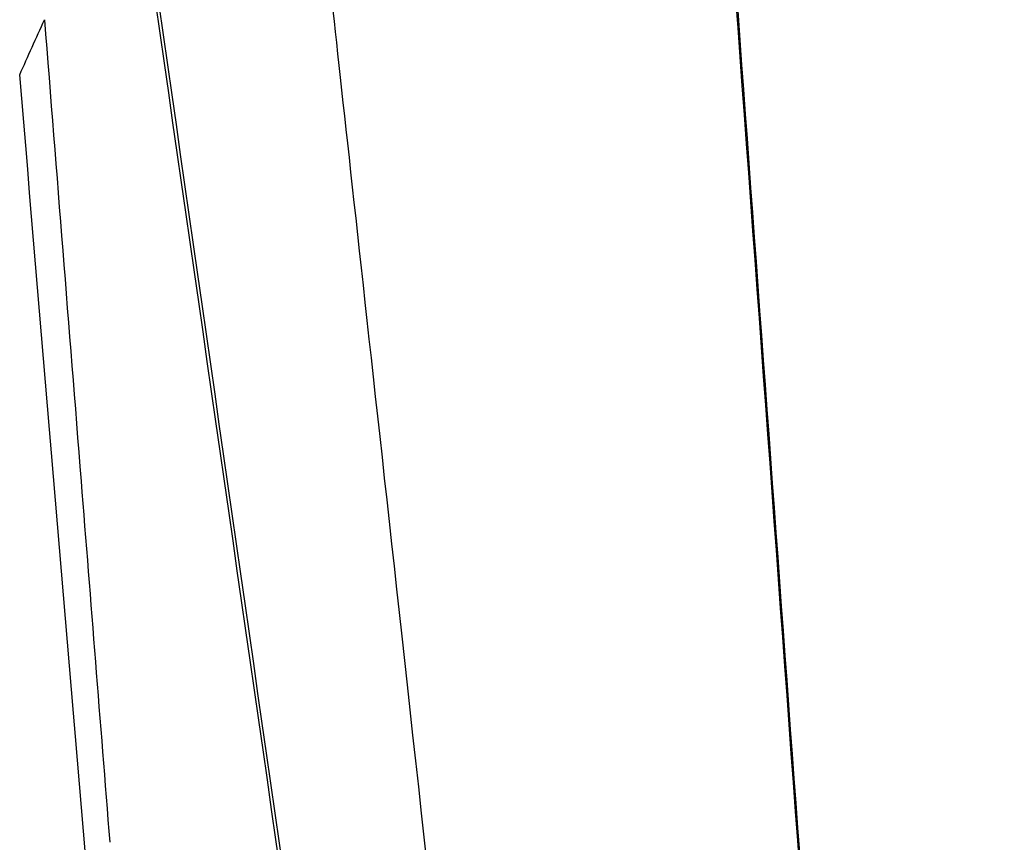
# Model space of a CAD drawing. Header units: millimetres. Extents: x 0 to 1905, y 0 to 2577.
# Tile 52 of 70: x 1766 to 1860, y 1787 to 1865. Entities that reach past the tile are written whole.
import ezdxf

# ---------------------------------------------------------------- set-up
doc = ezdxf.new("R2010")
doc.units = ezdxf.units.MM
doc.header["$MEASUREMENT"] = 0
doc.layers.add('Crea2D$visibili$linee', color=7, linetype='Continuous', true_color=0x000000)

msp = doc.modelspace()

# ---------------------------------------------------------------- linework, layer by layer
at = {"layer": 'Crea2D$visibili$linee'}
msp.add_arc((-3435.809, 4201.238), 5704.785, 335.768359, 335.825963, dxfattribs=at)
msp.add_rational_spline([(1834.367, 1519.497), (1821.364, 1637.237), (1808.362, 1754.977), (1795.359, 1872.717), (1795.273, 1878.065), (1795.19, 1883.413), (1795.11, 1888.761)], [1, 1, 1, 1, 0.99999991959, 0.99999991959, 1], degree=3, knots=[2, 2, 2, 2, 3, 3, 3, 19.045944, 19.045944, 19.045944, 19.045944], dxfattribs=at)
for points, knots in [([(1829.064, 1519.482), (1820.635, 1578.434), (1812.185, 1637.389), (1795.041, 1756.889), (1786.346, 1817.435), (1777.653, 1877.985)], [5.299516, 5.299516, 5.299516, 5.299516, 186.660052, 186.660052, 372.904942, 372.904942, 372.904942, 372.904942]), ([(1777.935, 1877.856), (1786.643, 1817.162), (1800.146, 1723.043), (1817.269, 1603.593), (1825.662, 1544.829), (1829.279, 1519.497), (1829.486, 1519.497), (1829.692, 1519.497), (1829.898, 1519.497)], [0.000933, 0.000933, 0.000933, 0.000933, 0.508569, 0.788149, 1, 1, 1, 1.121581, 1.121581, 1.121581, 1.121581]), ([(1859.9, 1519.497), (1851.265, 1637.191), (1842.631, 1754.885), (1833.996, 1872.578), (1833.983, 1872.593), (1833.933, 1872.607), (1833.85, 1872.62)], [2, 2, 2, 2, 3, 3, 3, 3.118277, 3.118277, 3.118277, 3.118277]), ([(1834.083, 1872.482), (1837.74, 1822.577), (1843.552, 1743.257), (1849.365, 1663.935), (1851.521, 1634.519)], [0, 0, 0, 0, 0.424166, 0.6741657, 0.6741657, 0.6741657, 0.6741657])]:
    msp.add_open_spline(points, degree=3, knots=knots, dxfattribs=at)
for points in [[(1768.7, 1865.071), (1769.859, 1850.456), (1771.019, 1835.842), (1772.178, 1821.227)], [(1778.474, 1716.039), (1774.432, 1763.982), (1770.39, 1811.911), (1766.348, 1859.841)], [(1772.179, 1821.228), (1773.087, 1809.783), (1773.995, 1798.337), (1774.903, 1786.892)]]:
    msp.add_open_spline(points, degree=3, dxfattribs=at)

doc.saveas('drawing.dxf')
